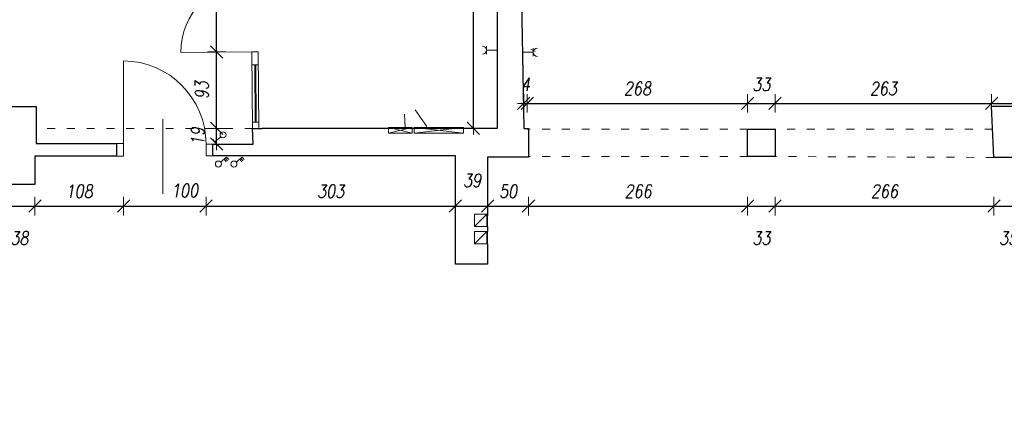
# Model space of a CAD drawing. Header units: millimetres. Extents: x -58431 to 28973, y -32170 to 9431.
# Tile 6 of 54: x -46745 to -34783, y -23412 to -18478. Entities that reach past the tile are written whole.
import ezdxf

# ---------------------------------------------------------------- set-up
doc = ezdxf.new("R2010")
doc.units = ezdxf.units.MM
doc.header["$LTSCALE"] = 8
doc.linetypes.add('ACAD_ISO03W100', pattern=[30, 12, -18])
doc.layers.get('Defpoints').update_dxf_attribs({"lineweight": 0})
for name, color, linetype, lineweight in [('A_DIMEN', 7, 'Continuous', 0), ('BAM_OPISY POWIERZCHNI', 40, 'Continuous', 0), ('instalacje', 6, 'Continuous', 0), ('OTWARCIE WENTYLACJI', 255, 'Continuous', 0), ('piętro_dzwi i okna', 3, 'Continuous', 0), ('piętro_podciąg', 2, 'ACAD_ISO03W100', 0), ('piętro_rzut', 7, 'Continuous', 30), ('RZUT_wymiarowanie', 2, 'Continuous', 0), ('wymiarowanie', 4, 'Continuous', 0)]:
    doc.layers.add(name, color=color, linetype=linetype, lineweight=lineweight)
doc.styles.add('ROMANS1', font='romans.shx', dxfattribs={"width": 0.8, "oblique": 10})
doc.dimstyles.new('NARCH100', dxfattribs={"dimscale": 100, "dimtxt": 1.6, "dimasz": 0.15, "dimexe": 0, "dimexo": 0, "dimgap": 1, "dimtad": 1, "dimdec": 0, "dimlfac": 0.1, "dimrnd": 1, "dimdsep": 46, "dimtxsty": 'ROMANS1', "dimblk": 'wym', "dimcen": -1.5, "dimse1": 1, "dimse2": 1, "dimclrd": 4, "dimclre": 4, "dimclrt": 3, "dimadec": 0, "dimazin": 0, "dimtfac": 0.04, "dimtdec": 0, "dimtmove": 2, "dimatfit": 3, "dimldrblk": 'wym', "dimfxl": 0, "dimtolj": 1, "dimarcsym": 0})

# ---------------------------------------------------------------- blocks, each defined once
blk = doc.blocks.new('wym')
at = {"layer": 'A_DIMEN', "color": 4, "ltscale": 100}
for p, q in [((-5, -5), (5, 5)), ((-5, 0), (5, 0)), ((0, -7.5), (0, 7.5))]:
    blk.add_line(p, q, dxfattribs=at)
blk = doc.blocks.new('*D263')
at = {"layer": 'Defpoints', "color": 0, "transparency": 16777216}
for p in [(-46936, -20130), (-46561, -20133), (-46561, -20740)]:
    blk.add_point(p, dxfattribs=at)
at = {"layer": 'RZUT_wymiarowanie', "color": 4, "lineweight": -2, "transparency": 16777216}
blk.add_line((-46921, -20740), (-46576, -20740), dxfattribs=at)
at = {"layer": 'RZUT_wymiarowanie', "color": 4, "lineweight": -2, "transparency": 16777216, "xscale": 15, "yscale": 15, "zscale": 15, "rotation": 179.9999999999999}
blk.add_blockref('wym', (-46936, -20740), dxfattribs=at)
at = {"layer": 'RZUT_wymiarowanie', "color": 4, "lineweight": -2, "transparency": 16777216, "xscale": 15, "yscale": 15, "zscale": 15}
blk.add_blockref('wym', (-46561, -20740), dxfattribs=at)
at = {"layer": 'RZUT_wymiarowanie', "color": 3, "transparency": 16777216, "insert": (-46749, -21130), "char_height": 160, "attachment_point": 5, "style": 'ROMANS1'}
blk.add_mtext('\\A1;38', dxfattribs=at)
blk = doc.blocks.new('*D264')
at = {"layer": 'Defpoints', "color": 0, "transparency": 16777216}
for p in [(-46561, -20133), (-45484, -20133), (-45484, -20740)]:
    blk.add_point(p, dxfattribs=at)
at = {"layer": 'RZUT_wymiarowanie', "color": 4, "lineweight": -2, "transparency": 16777216}
blk.add_line((-46546, -20740), (-45499, -20740), dxfattribs=at)
at = {"layer": 'RZUT_wymiarowanie', "color": 4, "lineweight": -2, "transparency": 16777216, "xscale": 15, "yscale": 15, "zscale": 15, "rotation": 179.9999999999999}
blk.add_blockref('wym', (-46561, -20740), dxfattribs=at)
at = {"layer": 'RZUT_wymiarowanie', "color": 4, "lineweight": -2, "transparency": 16777216, "xscale": 15, "yscale": 15, "zscale": 15}
blk.add_blockref('wym', (-45484, -20740), dxfattribs=at)
at = {"layer": 'RZUT_wymiarowanie', "color": 3, "transparency": 16777216, "insert": (-46023, -20560), "char_height": 160, "attachment_point": 5, "style": 'ROMANS1'}
blk.add_mtext('\\A1;108', dxfattribs=at)
blk = doc.blocks.new('*D265')
at = {"layer": 'Defpoints', "color": 0, "transparency": 16777216}
for p in [(-45484, -20133), (-44481, -20130), (-44481, -20740)]:
    blk.add_point(p, dxfattribs=at)
at = {"layer": 'RZUT_wymiarowanie', "color": 4, "lineweight": -2, "transparency": 16777216}
blk.add_line((-45469, -20740), (-44496, -20740), dxfattribs=at)
at = {"layer": 'RZUT_wymiarowanie', "color": 4, "lineweight": -2, "transparency": 16777216, "xscale": 15, "yscale": 15, "zscale": 15, "rotation": 179.9999999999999}
blk.add_blockref('wym', (-45484, -20740), dxfattribs=at)
at = {"layer": 'RZUT_wymiarowanie', "color": 4, "lineweight": -2, "transparency": 16777216, "xscale": 15, "yscale": 15, "zscale": 15}
blk.add_blockref('wym', (-44481, -20740), dxfattribs=at)
at = {"layer": 'RZUT_wymiarowanie', "color": 3, "transparency": 16777216, "insert": (-44742, -20551), "char_height": 160, "attachment_point": 5, "style": 'ROMANS1'}
blk.add_mtext('\\A1;100', dxfattribs=at)
blk = doc.blocks.new('*D266')
at = {"layer": 'Defpoints', "color": 0, "transparency": 16777216}
for p in [(-44481, -20130), (-41452, -20130), (-41452, -20740)]:
    blk.add_point(p, dxfattribs=at)
at = {"layer": 'RZUT_wymiarowanie', "color": 4, "lineweight": -2, "transparency": 16777216}
blk.add_line((-44466, -20740), (-41467, -20740), dxfattribs=at)
at = {"layer": 'RZUT_wymiarowanie', "color": 4, "lineweight": -2, "transparency": 16777216, "xscale": 15, "yscale": 15, "zscale": 15, "rotation": 179.9999999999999}
blk.add_blockref('wym', (-44481, -20740), dxfattribs=at)
at = {"layer": 'RZUT_wymiarowanie', "color": 4, "lineweight": -2, "transparency": 16777216, "xscale": 15, "yscale": 15, "zscale": 15}
blk.add_blockref('wym', (-41452, -20740), dxfattribs=at)
at = {"layer": 'RZUT_wymiarowanie', "color": 3, "transparency": 16777216, "insert": (-42967, -20560), "char_height": 160, "attachment_point": 5, "style": 'ROMANS1'}
blk.add_mtext('\\A1;303', dxfattribs=at)
blk = doc.blocks.new('*D267')
at = {"layer": 'Defpoints', "color": 0, "transparency": 16777216}
for p in [(-41452, -20130), (-41060, -20145), (-41060, -20740)]:
    blk.add_point(p, dxfattribs=at)
at = {"layer": 'RZUT_wymiarowanie', "color": 4, "lineweight": -2, "transparency": 16777216}
blk.add_line((-41437, -20740), (-41075, -20740), dxfattribs=at)
at = {"layer": 'RZUT_wymiarowanie', "color": 4, "lineweight": -2, "transparency": 16777216, "xscale": 15, "yscale": 15, "zscale": 15, "rotation": 179.9999999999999}
blk.add_blockref('wym', (-41452, -20740), dxfattribs=at)
at = {"layer": 'RZUT_wymiarowanie', "color": 4, "lineweight": -2, "transparency": 16777216, "xscale": 15, "yscale": 15, "zscale": 15}
blk.add_blockref('wym', (-41060, -20740), dxfattribs=at)
at = {"layer": 'RZUT_wymiarowanie', "color": 3, "transparency": 16777216, "insert": (-41250, -20430), "char_height": 160, "attachment_point": 5, "style": 'ROMANS1'}
blk.add_mtext('\\A1;39', dxfattribs=at)
blk = doc.blocks.new('*D268')
at = {"layer": 'Defpoints', "color": 0, "transparency": 16777216}
for p in [(-41060, -20145), (-40564, -20145), (-40564, -20740)]:
    blk.add_point(p, dxfattribs=at)
at = {"layer": 'RZUT_wymiarowanie', "color": 4, "lineweight": -2, "transparency": 16777216}
blk.add_line((-41045, -20740), (-40579, -20740), dxfattribs=at)
at = {"layer": 'RZUT_wymiarowanie', "color": 4, "lineweight": -2, "transparency": 16777216, "xscale": 15, "yscale": 15, "zscale": 15, "rotation": 179.9999999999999}
blk.add_blockref('wym', (-41060, -20740), dxfattribs=at)
at = {"layer": 'RZUT_wymiarowanie', "color": 4, "lineweight": -2, "transparency": 16777216, "xscale": 15, "yscale": 15, "zscale": 15}
blk.add_blockref('wym', (-40564, -20740), dxfattribs=at)
at = {"layer": 'RZUT_wymiarowanie', "color": 3, "transparency": 16777216, "insert": (-40812, -20560), "char_height": 160, "attachment_point": 5, "style": 'ROMANS1'}
blk.add_mtext('\\A1;50', dxfattribs=at)
blk = doc.blocks.new('*D269')
at = {"layer": 'Defpoints', "color": 0, "transparency": 16777216}
for p in [(-40564, -20145), (-37902, -20138), (-37902, -20740)]:
    blk.add_point(p, dxfattribs=at)
at = {"layer": 'RZUT_wymiarowanie', "color": 4, "lineweight": -2, "transparency": 16777216}
blk.add_line((-40549, -20740), (-37917, -20740), dxfattribs=at)
at = {"layer": 'RZUT_wymiarowanie', "color": 4, "lineweight": -2, "transparency": 16777216, "xscale": 15, "yscale": 15, "zscale": 15, "rotation": 179.9999999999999}
blk.add_blockref('wym', (-40564, -20740), dxfattribs=at)
at = {"layer": 'RZUT_wymiarowanie', "color": 4, "lineweight": -2, "transparency": 16777216, "xscale": 15, "yscale": 15, "zscale": 15}
blk.add_blockref('wym', (-37902, -20740), dxfattribs=at)
at = {"layer": 'RZUT_wymiarowanie', "color": 3, "transparency": 16777216, "insert": (-39233, -20560), "char_height": 160, "attachment_point": 5, "style": 'ROMANS1'}
blk.add_mtext('\\A1;266', dxfattribs=at)
blk = doc.blocks.new('*D270')
at = {"layer": 'Defpoints', "color": 0, "transparency": 16777216}
for p in [(-37902, -20138), (-37568, -20138), (-37568, -20740)]:
    blk.add_point(p, dxfattribs=at)
at = {"layer": 'RZUT_wymiarowanie', "color": 4, "lineweight": -2, "transparency": 16777216}
blk.add_line((-37887, -20740), (-37583, -20740), dxfattribs=at)
at = {"layer": 'RZUT_wymiarowanie', "color": 4, "lineweight": -2, "transparency": 16777216, "xscale": 15, "yscale": 15, "zscale": 15, "rotation": 179.9999999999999}
blk.add_blockref('wym', (-37902, -20740), dxfattribs=at)
at = {"layer": 'RZUT_wymiarowanie', "color": 4, "lineweight": -2, "transparency": 16777216, "xscale": 15, "yscale": 15, "zscale": 15}
blk.add_blockref('wym', (-37568, -20740), dxfattribs=at)
at = {"layer": 'RZUT_wymiarowanie', "color": 3, "transparency": 16777216, "insert": (-37735, -21130), "char_height": 160, "attachment_point": 5, "style": 'ROMANS1'}
blk.add_mtext('\\A1;33', dxfattribs=at)
blk = doc.blocks.new('*D271')
at = {"layer": 'Defpoints', "color": 0, "transparency": 16777216}
for p in [(-37568, -20138), (-34910, -20149), (-34910, -20740)]:
    blk.add_point(p, dxfattribs=at)
at = {"layer": 'RZUT_wymiarowanie', "color": 4, "lineweight": -2, "transparency": 16777216}
blk.add_line((-37553, -20740), (-34925, -20740), dxfattribs=at)
at = {"layer": 'RZUT_wymiarowanie', "color": 4, "lineweight": -2, "transparency": 16777216, "xscale": 15, "yscale": 15, "zscale": 15, "rotation": 179.9999999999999}
blk.add_blockref('wym', (-37568, -20740), dxfattribs=at)
at = {"layer": 'RZUT_wymiarowanie', "color": 4, "lineweight": -2, "transparency": 16777216, "xscale": 15, "yscale": 15, "zscale": 15}
blk.add_blockref('wym', (-34910, -20740), dxfattribs=at)
at = {"layer": 'RZUT_wymiarowanie', "color": 3, "transparency": 16777216, "insert": (-36239, -20560), "char_height": 160, "attachment_point": 5, "style": 'ROMANS1'}
blk.add_mtext('\\A1;266', dxfattribs=at)
blk = doc.blocks.new('*D272')
at = {"layer": 'Defpoints', "color": 0, "transparency": 16777216}
for p in [(-34910, -20149), (-34562, -20149), (-34562, -20740)]:
    blk.add_point(p, dxfattribs=at)
at = {"layer": 'RZUT_wymiarowanie', "color": 4, "lineweight": -2, "transparency": 16777216}
blk.add_line((-34895, -20740), (-34577, -20740), dxfattribs=at)
at = {"layer": 'RZUT_wymiarowanie', "color": 4, "lineweight": -2, "transparency": 16777216, "xscale": 15, "yscale": 15, "zscale": 15, "rotation": 179.9999999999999}
blk.add_blockref('wym', (-34910, -20740), dxfattribs=at)
at = {"layer": 'RZUT_wymiarowanie', "color": 4, "lineweight": -2, "transparency": 16777216, "xscale": 15, "yscale": 15, "zscale": 15}
blk.add_blockref('wym', (-34562, -20740), dxfattribs=at)
at = {"layer": 'RZUT_wymiarowanie', "color": 3, "transparency": 16777216, "insert": (-34736, -21130), "char_height": 160, "attachment_point": 5, "style": 'ROMANS1'}
blk.add_mtext('\\A1;35', dxfattribs=at)
blk = doc.blocks.new('*D701')
at = {"layer": 'BAM_OPISY POWIERZCHNI', "color": 4, "lineweight": -2, "transparency": 16777216}
blk.add_line((-41234, -19783), (-41234, -15926), dxfattribs=at)
at = {"layer": 'Defpoints', "color": 0, "transparency": 16777216}
for p in [(-41234, -15911), (-40943, -15911, -16689), (-40946, -19798)]:
    blk.add_point(p, dxfattribs=at)
at = {"layer": 'BAM_OPISY POWIERZCHNI', "color": 4, "lineweight": -2, "transparency": 16777216, "xscale": 15, "yscale": 15, "zscale": 15}
for p, rotation in [((-41234, -15911), 90), ((-41234, -19798), 270)]:
    blk.add_blockref('wym', p, dxfattribs=dict(at, rotation=rotation))
at = {"layer": 'BAM_OPISY POWIERZCHNI', "color": 3, "transparency": 16777216, "insert": (-41414, -17854), "char_height": 160, "attachment_point": 5, "rotation": 90, "style": 'ROMANS1'}
blk.add_mtext('\\A1;389', dxfattribs=at)
blk = doc.blocks.new('*D662')
at = {"layer": 'BAM_OPISY POWIERZCHNI', "color": 4, "lineweight": -2, "transparency": 16777216}
for p, q in [((-44353, -19783), (-44353, -19768)), ((-44353, -19987), (-44353, -19798)), ((-44353, -20002), (-44353, -20017))]:
    blk.add_line(p, q, dxfattribs=at)
at = {"layer": 'Defpoints', "color": 0, "transparency": 16777216}
for p in [(-44353, -19798), (-43915, -19798), (-43911, -19987)]:
    blk.add_point(p, dxfattribs=at)
at = {"layer": 'BAM_OPISY POWIERZCHNI', "color": 4, "lineweight": -2, "transparency": 16777216, "xscale": 15, "yscale": 15, "zscale": 15}
for p, rotation in [((-44353, -19798), 270), ((-44353, -19987), 90)]:
    blk.add_blockref('wym', p, dxfattribs=dict(at, rotation=rotation))
at = {"layer": 'BAM_OPISY POWIERZCHNI', "color": 3, "transparency": 16777216, "insert": (-44583, -19893), "char_height": 160, "attachment_point": 5, "rotation": 90, "style": 'ROMANS1'}
blk.add_mtext('\\A1;19', dxfattribs=at)
blk = doc.blocks.new('*D663')
at = {"layer": 'BAM_OPISY POWIERZCHNI', "color": 4, "lineweight": -2, "transparency": 16777216}
blk.add_line((-44353, -19783), (-44353, -18883), dxfattribs=at)
at = {"layer": 'Defpoints', "color": 0, "transparency": 16777216}
for p in [(-44353, -18868), (-43924, -18868), (-43915, -19798)]:
    blk.add_point(p, dxfattribs=at)
at = {"layer": 'BAM_OPISY POWIERZCHNI', "color": 4, "lineweight": -2, "transparency": 16777216, "xscale": 15, "yscale": 15, "zscale": 15}
for p, rotation in [((-44353, -18868), 90), ((-44353, -19798), 270)]:
    blk.add_blockref('wym', p, dxfattribs=dict(at, rotation=rotation))
at = {"layer": 'BAM_OPISY POWIERZCHNI', "color": 3, "transparency": 16777216, "insert": (-44533, -19333), "char_height": 160, "attachment_point": 5, "rotation": 90, "style": 'ROMANS1'}
blk.add_mtext('\\A1;93', dxfattribs=at)
blk = doc.blocks.new('*D664')
at = {"layer": 'BAM_OPISY POWIERZCHNI', "color": 4, "lineweight": -2, "transparency": 16777216}
blk.add_line((-44353, -18853), (-44353, -17247), dxfattribs=at)
at = {"layer": 'Defpoints', "color": 0, "transparency": 16777216}
for p in [(-44353, -17232), (-43939, -17232), (-43924, -18868)]:
    blk.add_point(p, dxfattribs=at)
at = {"layer": 'BAM_OPISY POWIERZCHNI', "color": 4, "lineweight": -2, "transparency": 16777216, "xscale": 15, "yscale": 15, "zscale": 15}
for p, rotation in [((-44353, -17232), 90), ((-44353, -18868), 270)]:
    blk.add_blockref('wym', p, dxfattribs=dict(at, rotation=rotation))
at = {"layer": 'BAM_OPISY POWIERZCHNI', "color": 3, "transparency": 16777216, "insert": (-44533, -18050), "char_height": 160, "attachment_point": 5, "rotation": 90, "style": 'ROMANS1'}
blk.add_mtext('\\A1;164', dxfattribs=at)
blk = doc.blocks.new('*D670')
at = {"layer": 'BAM_OPISY POWIERZCHNI', "color": 4, "lineweight": -2, "transparency": 16777216}
for p, q in [((-40636, -19493), (-40651, -19493)), ((-40621, -19493), (-40579, -19493)), ((-40564, -19493), (-40549, -19493))]:
    blk.add_line(p, q, dxfattribs=at)
at = {"layer": 'Defpoints', "color": 0, "transparency": 16777216}
for p in [(-40579, -19493), (-40621, -19797), (-40579, -19805)]:
    blk.add_point(p, dxfattribs=at)
at = {"layer": 'BAM_OPISY POWIERZCHNI', "color": 4, "lineweight": -2, "transparency": 16777216, "xscale": 15, "yscale": 15, "zscale": 15}
for p, rotation in [((-40621, -19493), 359.9999999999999), ((-40579, -19493), 179.9999999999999)]:
    blk.add_blockref('wym', p, dxfattribs=dict(at, rotation=rotation))
at = {"layer": 'BAM_OPISY POWIERZCHNI', "color": 3, "transparency": 16777216, "insert": (-40600, -19263), "char_height": 160, "attachment_point": 5, "style": 'ROMANS1'}
blk.add_mtext('\\A1;4', dxfattribs=at)
blk = doc.blocks.new('*D671')
at = {"layer": 'BAM_OPISY POWIERZCHNI', "color": 4, "lineweight": -2, "transparency": 16777216}
blk.add_line((-40564, -19493), (-37917, -19493), dxfattribs=at)
at = {"layer": 'Defpoints', "color": 0, "transparency": 16777216}
for p in [(-37902, -19493), (-40579, -19805), (-37902, -19805)]:
    blk.add_point(p, dxfattribs=at)
at = {"layer": 'BAM_OPISY POWIERZCHNI', "color": 4, "lineweight": -2, "transparency": 16777216, "xscale": 15, "yscale": 15, "zscale": 15, "rotation": 179.9999999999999}
blk.add_blockref('wym', (-40579, -19493), dxfattribs=at)
at = {"layer": 'BAM_OPISY POWIERZCHNI', "color": 4, "lineweight": -2, "transparency": 16777216, "xscale": 15, "yscale": 15, "zscale": 15}
blk.add_blockref('wym', (-37902, -19493), dxfattribs=at)
at = {"layer": 'BAM_OPISY POWIERZCHNI', "color": 3, "transparency": 16777216, "insert": (-39240, -19313), "char_height": 160, "attachment_point": 5, "style": 'ROMANS1'}
blk.add_mtext('\\A1;268', dxfattribs=at)
blk = doc.blocks.new('*D672')
at = {"layer": 'BAM_OPISY POWIERZCHNI', "color": 4, "lineweight": -2, "transparency": 16777216}
blk.add_line((-37887, -19493), (-37583, -19493), dxfattribs=at)
at = {"layer": 'Defpoints', "color": 0, "transparency": 16777216}
for p in [(-37568, -19493), (-37902, -19805), (-37568, -19805)]:
    blk.add_point(p, dxfattribs=at)
at = {"layer": 'BAM_OPISY POWIERZCHNI', "color": 4, "lineweight": -2, "transparency": 16777216, "xscale": 15, "yscale": 15, "zscale": 15, "rotation": 179.9999999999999}
blk.add_blockref('wym', (-37902, -19493), dxfattribs=at)
at = {"layer": 'BAM_OPISY POWIERZCHNI', "color": 4, "lineweight": -2, "transparency": 16777216, "xscale": 15, "yscale": 15, "zscale": 15}
blk.add_blockref('wym', (-37568, -19493), dxfattribs=at)
at = {"layer": 'BAM_OPISY POWIERZCHNI', "color": 3, "transparency": 16777216, "insert": (-37735, -19263), "char_height": 160, "attachment_point": 5, "style": 'ROMANS1'}
blk.add_mtext('\\A1;33', dxfattribs=at)
blk = doc.blocks.new('*D673')
at = {"layer": 'BAM_OPISY POWIERZCHNI', "color": 4, "lineweight": -2, "transparency": 16777216}
blk.add_line((-37553, -19493), (-34953, -19493), dxfattribs=at)
at = {"layer": 'Defpoints', "color": 0, "transparency": 16777216}
for p in [(-34938, -19493), (-34938, -19526), (-37568, -19805)]:
    blk.add_point(p, dxfattribs=at)
at = {"layer": 'BAM_OPISY POWIERZCHNI', "color": 4, "lineweight": -2, "transparency": 16777216, "xscale": 15, "yscale": 15, "zscale": 15, "rotation": 179.9999999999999}
blk.add_blockref('wym', (-37568, -19493), dxfattribs=at)
at = {"layer": 'BAM_OPISY POWIERZCHNI', "color": 4, "lineweight": -2, "transparency": 16777216, "xscale": 15, "yscale": 15, "zscale": 15}
blk.add_blockref('wym', (-34938, -19493), dxfattribs=at)
at = {"layer": 'BAM_OPISY POWIERZCHNI', "color": 3, "transparency": 16777216, "insert": (-36253, -19313), "char_height": 160, "attachment_point": 5, "style": 'ROMANS1'}
blk.add_mtext('\\A1;263', dxfattribs=at)
blk = doc.blocks.new('*D674')
at = {"layer": 'BAM_OPISY POWIERZCHNI', "color": 4, "lineweight": -2, "transparency": 16777216}
blk.add_line((-34923, -19493), (-31566, -19493), dxfattribs=at)
at = {"layer": 'Defpoints', "color": 0, "transparency": 16777216}
for p in [(-31551, -19493), (-34938, -19526), (-31551, -19526)]:
    blk.add_point(p, dxfattribs=at)
at = {"layer": 'BAM_OPISY POWIERZCHNI', "color": 4, "lineweight": -2, "transparency": 16777216, "xscale": 15, "yscale": 15, "zscale": 15, "rotation": 179.9999999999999}
blk.add_blockref('wym', (-34938, -19493), dxfattribs=at)
at = {"layer": 'BAM_OPISY POWIERZCHNI', "color": 4, "lineweight": -2, "transparency": 16777216, "xscale": 15, "yscale": 15, "zscale": 15}
blk.add_blockref('wym', (-31551, -19493), dxfattribs=at)
at = {"layer": 'BAM_OPISY POWIERZCHNI', "color": 3, "transparency": 16777216, "insert": (-33244, -19313), "char_height": 160, "attachment_point": 5, "style": 'ROMANS1'}
blk.add_mtext('\\A1;339', dxfattribs=at)

msp = doc.modelspace()

# ---------------------------------------------------------------- linework, layer by layer
at = {"layer": 'instalacje'}
for p, q in [((-41954.9, -19785.8), (-41354.9, -19853.1)), ((-41354.9, -19785.8), (-41954.9, -19785.8)), ((-41354.9, -19785.8), (-41954.9, -19853.1)), ((-41954.9, -19853.1), (-41354.9, -19853.1)), ((-41354.9, -19853.1), (-41354.9, -19785.8)), ((-44374.9, -19960.2), (-44400.2, -19930)), ((-44302.2, -19899.3), (-44374.9, -19960.2)), ((-44304, -20206.2), (-44231.2, -20145.3)), ((-44261.6, -20170.8), (-44236.3, -20201)), ((-44247.6, -20159), (-44222.3, -20189.3)), ((-44231.2, -20145.3), (-44205.9, -20175.6)), ((-44115.1, -20206.2), (-44042.4, -20145.3)), ((-44072.7, -20170.8), (-44047.4, -20201)), ((-44058.7, -20159), (-44033.4, -20189.3)), ((-44042.4, -20145.3), (-44017.1, -20175.6)), ((-41222, -20986.9), (-41071.4, -20836.5)), ((-41071.4, -20836.5), (-41222, -20836.5)), ((-41222, -20836.5), (-41222, -20986.9)), ((-41071.4, -20986.9), (-41071.4, -20836.5)), ((-41222, -20986.9), (-41071.4, -20986.9)), ((-41222, -21199.9), (-41071.4, -21049.5)), ((-41071.4, -21049.5), (-41222, -21049.5)), ((-41222, -21049.5), (-41222, -21199.9)), ((-41071.4, -21199.9), (-41071.4, -21049.5)), ((-41222, -21199.9), (-41071.4, -21199.9))]:
    msp.add_line(p, q, dxfattribs=at)
for points in [[(-41074.3, -18895.6), (-41074.3, -18799.7)], [(-41074.3, -18847.7), (-40946.3, -18847.7)], [(-40505.9, -18873.3), (-40634, -18873.3)], [(-40484.4, -18864.7), (-40534.1, -18834.8)], [(-40505.9, -18825.3), (-40506, -18921.3)], [(-41942.8, -19570.6), (-41798.9, -19772.3)], [(-42069.2, -19624.5), (-42062, -19785.8)], [(-41978.9, -19853.1), (-42263.7, -19853.1), (-42263.7, -19785.8)], [(-41978.9, -19785.8), (-42263.7, -19785.8)], [(-41978.9, -19853.1), (-42263.7, -19785.8)], [(-42263.7, -19853.1), (-41978.9, -19785.8)], [(-41978.9, -19853.1), (-41978.9, -19785.8)], [(-41954.9, -19853.1), (-41954.9, -19785.8)]]:
    msp.add_lwpolyline(points, dxfattribs=at)
for centre in [(-44274.7, -19875.7), (-44331.4, -20229.9), (-44142.6, -20229.9)]:
    msp.add_circle(centre, 36.2, dxfattribs=at)
for centre, start, end in [((-41124.6, -18847.7), 270, 90), ((-40455.7, -18873.3), 89.99226, 269.99226)]:
    msp.add_arc(centre, 50.2, start, end, dxfattribs=at)
at = {"layer": 'OTWARCIE WENTYLACJI'}
for points in [[(-41060.1, -20986.9), (-41060.1, -20836.5)], [(-41060.1, -21199.9), (-41060.1, -21049.5)]]:
    msp.add_lwpolyline(points, dxfattribs=at)
at = {"layer": 'piętro_dzwi i okna'}
for points in [[(-44788, -18876.1), (-43924, -18868.2)], [(-43924, -18868.2), (-43847.3, -18867.5)], [(-43924, -18868.2), (-43915.5, -19797.7)], [(-43847.3, -18867.5), (-43838.9, -19797.7)], [(-45484.4, -18977.4), (-45484.4, -19979.1)], [(-43922.5, -19024.9), (-43845.9, -19024.2)], [(-43890.6, -19024.6), (-43884.2, -19722.6)], [(-43877.2, -19024.4), (-43870.8, -19722.4)], [(-43916.2, -19722.9), (-43839.5, -19722.2)], [(-43883.5, -19797.7), (-43883.5, -19797.7)], [(-45484.4, -19979.1), (-45564.4, -19979.1)], [(-45491.4, -19979.1), (-45484.4, -19979.1), (-45484.4, -20133.4)], [(-44481.4, -20130.5), (-44481.4, -19987.4)], [(-44399.7, -19987.4), (-44481.4, -19987.4)], [(-45484.4, -20133.4), (-45564.4, -20133.4)], [(-44399.7, -20130.5), (-44481.4, -20130.5)]]:
    msp.add_lwpolyline(points, dxfattribs=at)
for centre, radius, start, end in [((-43915.7, -18876.1), 872.3, 91.97922, 180), ((-45491.4, -19987.4), 1010, 0, 89.60266)]:
    msp.add_arc(centre, radius, start, end, dxfattribs=at)
at = {"layer": 'piętro_podciąg'}
for points in [[(-43915.5, -19797.7), (-46544.4, -19797.7)], [(-37901.9, -19804.5), (-40578.8, -19804.5)], [(-34925.2, -19806.5), (-37568.2, -19806.5)], [(-37901.9, -20138), (-40565.4, -20138)], [(-34910.1, -20149.3), (-37568.2, -20138)]]:
    msp.add_lwpolyline(points, dxfattribs=at)
at = {"layer": 'piętro_rzut'}
msp.add_line((-44399.7, -19987.4), (-43910.9, -19987.4), dxfattribs=at)
for points in [[(-40946.3, -17142.3), (-40946.3, -19797.7), (-43802, -19797.7)], [(-40668.2, -17142.3), (-40621, -19797.3), (-40564.4, -19797.3), (-40564.4, -20145), (-41060.1, -20145), (-41060.1, -20836.5)], [(-49572.7, -18268.1), (-49572.7, -19800.2), (-46909.6, -19800.2), (-46909.6, -19529.4), (-46544.4, -19529.4), (-46544.4, -19979.1), (-45564.4, -19979.1)], [(-33480.3, -19618.4), (-34562.3, -19618.4), (-34562.3, -20149.3), (-34910.1, -20149.3), (-34937.6, -19525.6), (-31550.6, -19525.6), (-31550.6, -20140.9), (-31954.6, -20140.9), (-31954.6, -19617.9), (-33073.3, -19617.9), (-33073.3, -21096.7)], [(-43910.9, -19987.4), (-43915.5, -19797.7), (-43802, -19797.7)], [(-45564.4, -20133.4), (-45564.4, -19979.1)], [(-44399.7, -20130.5), (-44399.7, -19987.4)], [(-45564.4, -20133.4), (-46560.9, -20133.4), (-46560.9, -20479.3), (-46936.5, -20479.3), (-46936.5, -20129.9), (-48237.2, -20129.9), (-48237.2, -21126)], [(-41060.1, -21199.9), (-41060.1, -21446.4), (-41452.2, -21446.4), (-41452.2, -20130.5), (-44399.7, -20130.5)], [(-41060.1, -20986.9), (-41060.1, -21049.5)]]:
    msp.add_lwpolyline(points, dxfattribs=at)
msp.add_lwpolyline([(-37901.9, -19804.5), (-37568.2, -19804.5), (-37568.2, -20138), (-37901.9, -20138)], close=True, dxfattribs=at)
at = {"layer": 'wymiarowanie'}
msp.add_lwpolyline([(-45007.8, -20592.1), (-45007.2, -19686.7)], dxfattribs=at)

# ---------------------------------------------------------------- dimensions: what is measured, and where the dimension line sits
at = {"layer": 'BAM_OPISY POWIERZCHNI'}
for base, p1, p2, picture, middle in [((-41234.3, -15910.6), (-40946.3, -19797.7), (-40942.9, -15910.6, -16689.2), '*D701', (-41414.3, -17854.1)), ((-44352.6, -17231.5), (-43924, -18868.2), (-43938.9, -17231.5), '*D664', (-44532.6, -18049.8)), ((-44352.6, -18868.2), (-43915.5, -19797.7), (-43924, -18868.2), '*D663', (-44532.6, -19332.9)), ((-44352.6, -19797.7), (-43910.9, -19987.4), (-43915.5, -19797.7), '*D662', (-44582.6, -19892.6))]:
    dim = msp.add_linear_dim(base=base, p1=p1, p2=p2, angle=90, dimstyle='NARCH100', dxfattribs=at)
    dim.commit()
    dim.dimension.update_dxf_attribs({"geometry": picture, "text_midpoint": middle})
for base, p1, p2, picture, middle in [((-40578.8, -19493.4), (-40621, -19797.3), (-40578.8, -19804.5), '*D670', (-40599.9, -19263.4)), ((-37901.9, -19493.4), (-40578.8, -19804.5), (-37901.9, -19804.5), '*D671', (-39240.4, -19313.4)), ((-37568.2, -19493.4), (-37901.9, -19804.5), (-37568.2, -19804.5), '*D672', (-37735.1, -19263.4)), ((-34937.6, -19493.4), (-37568.2, -19804.5), (-34937.6, -19525.6), '*D673', (-36252.9, -19313.4)), ((-31550.6, -19493.4), (-34937.6, -19525.6), (-31550.6, -19525.6), '*D674', (-33244.1, -19313.4))]:
    dim = msp.add_linear_dim(base=base, p1=p1, p2=p2, dimstyle='NARCH100', dxfattribs=at)
    dim.commit()
    dim.dimension.update_dxf_attribs({"geometry": picture, "text_midpoint": middle})
at = {"layer": 'RZUT_wymiarowanie'}
for base, p1, p2, picture, middle in [((-46560.9, -20739.7), (-46936.5, -20129.9), (-46560.9, -20133.4), '*D263', (-46748.7, -21129.7)), ((-45484.4, -20739.7), (-46560.9, -20133.4), (-45484.4, -20133.4), '*D264', (-46022.7, -20559.7)), ((-41452.2, -20739.7), (-44481.4, -20130.5), (-41452.2, -20130.5), '*D266', (-42966.8, -20559.7)), ((-40564.4, -20739.7), (-41060.1, -20145), (-40564.4, -20145), '*D268', (-40812.3, -20559.7)), ((-37901.9, -20739.7), (-40564.4, -20145), (-37901.9, -20138), '*D269', (-39233.2, -20559.7)), ((-37568.2, -20739.7), (-37901.9, -20138), (-37568.2, -20138), '*D270', (-37735.1, -21129.7)), ((-34910.1, -20739.7), (-37568.2, -20138), (-34910.1, -20149.3), '*D271', (-36239.2, -20559.7)), ((-34562.3, -20739.7), (-34910.1, -20149.3), (-34562.3, -20149.3), '*D272', (-34736.2, -21129.7))]:
    dim = msp.add_linear_dim(base=base, p1=p1, p2=p2, dimstyle='NARCH100', dxfattribs=at)
    dim.commit()
    dim.dimension.update_dxf_attribs({"geometry": picture, "text_midpoint": middle})
for base, p1, p2, picture, middle in [((-44481.4, -20739.7), (-45484.4, -20133.4), (-44481.4, -20130.5), '*D265', (-44742, -20551.4)), ((-41060.1, -20739.7), (-41452.2, -20130.5), (-41060.1, -20145), '*D267', (-41250.2, -20430.5))]:
    dim = msp.add_linear_dim(base=base, p1=p1, p2=p2, dimstyle='NARCH100', dxfattribs=at)
    dim.commit()
    dim.dimension.update_dxf_attribs({"geometry": picture, "text_midpoint": middle, "dimtype": 160})

doc.saveas('drawing.dxf')
